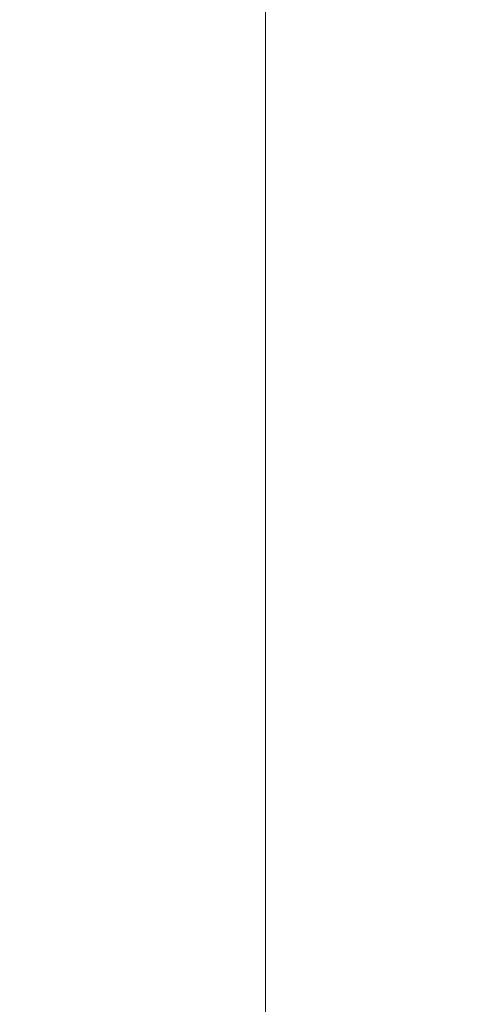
# Model space of a CAD drawing. Header units: millimetres. Extents: x -6861 to -4784, y 84 to 6892.
# Tile 194 of 200: x -6206 to -6173, y 6610 to 6681. Entities that reach past the tile are written whole.
import ezdxf

# ---------------------------------------------------------------- set-up
doc = ezdxf.new("R2010")
doc.units = ezdxf.units.MM
doc.linetypes.add('Dash', pattern=[6, 3, -3])
doc.layers.add('A-ANNO-DIMS', color=7, linetype='Dash', lineweight=9, true_color=0xd2d2d2)
doc.layers.add('A-ANNO-DIMS-5', color=7, linetype='Continuous', lineweight=9)
doc.styles.add('Arial Narrow', font='ARIALN.TTF', dxfattribs={"height": 11})
doc.dimstyles.new('FARO_-_2_2mm_Arial_Narrow_mm_Inch_Left', dxfattribs={"dimscale": 304.8, "dimtxt": 11.257741, "dimasz": 0, "dimexe": 0.049213, "dimexo": 0.0625, "dimgap": 0.008202, "dimtad": 1, "dimdec": 0, "dimzin": 0, "dimdsep": 46, "dimtxsty": 'Arial Narrow', "dimblk1": 'NONE', "dimblk2": 'NONE', "dimsah": 1, "dimcen": 0.09, "dimadec": 0, "dimazin": 0, "dimtfac": 1, "dimtdec": 4, "dimtix": 1, "dimtmove": 0, "dimatfit": 3, "dimfxl": 0.016404, "dimfxlon": 1, "dimtvp": 1, "dimtolj": 1, "dimtzin": 0, "dimarcsym": 2})

# ---------------------------------------------------------------- blocks, each defined once
blk = doc.blocks.new('DIMBLOCK12-Planta_PDF')
at = {"layer": 'A-ANNO-DIMS-5', "color": 251, "true_color": 0x5b5b5b, "transparency": 16777216}
for p, q in [((-6188.781, 6727.996), (-6193.781, 6727.996)), ((-6188.981, 6727.996), (-6173.781, 6727.996)), ((-6188.781, 6727.996), (-6188.781, 6430.996)), ((-6188.781, 6430.996), (-6193.781, 6430.996)), ((-6188.981, 6430.996), (-6173.781, 6430.996))]:
    blk.add_line(p, q, dxfattribs=at)
at = {"layer": 'A-ANNO-DIMS-5', "color": 0, "transparency": 16777216, "insert": (-6205.497, 6549.207), "char_height": 11, "width": 72.69284, "attachment_point": 1, "rotation": 90, "line_spacing_factor": 0.974696, "style": 'Arial Narrow'}
blk.add_mtext('297 / 11.7"', dxfattribs=at)
blk = doc.blocks.new('_None')

msp = doc.modelspace()

# ---------------------------------------------------------------- dimensions: what is measured, and where the dimension line sits
at = {"layer": 'A-ANNO-DIMS', "color": 251, "linetype": 'Continuous', "true_color": 0x5b5b5b}
dim = msp.add_linear_dim(base=(-6188.781, 6430.996), p1=(-6193.781, 6727.996), p2=(-6193.781, 6430.996), angle=90, dimstyle='FARO_-_2_2mm_Arial_Narrow_mm_Inch_Left', override={"dimpost": '<>', "dimfxl": 297}, dxfattribs=at)
dim.commit()
dim.dimension.update_dxf_attribs({"geometry": 'DIMBLOCK12-Planta_PDF', "text_midpoint": (-6198.402, 6579.496)})

doc.saveas('drawing.dxf')
